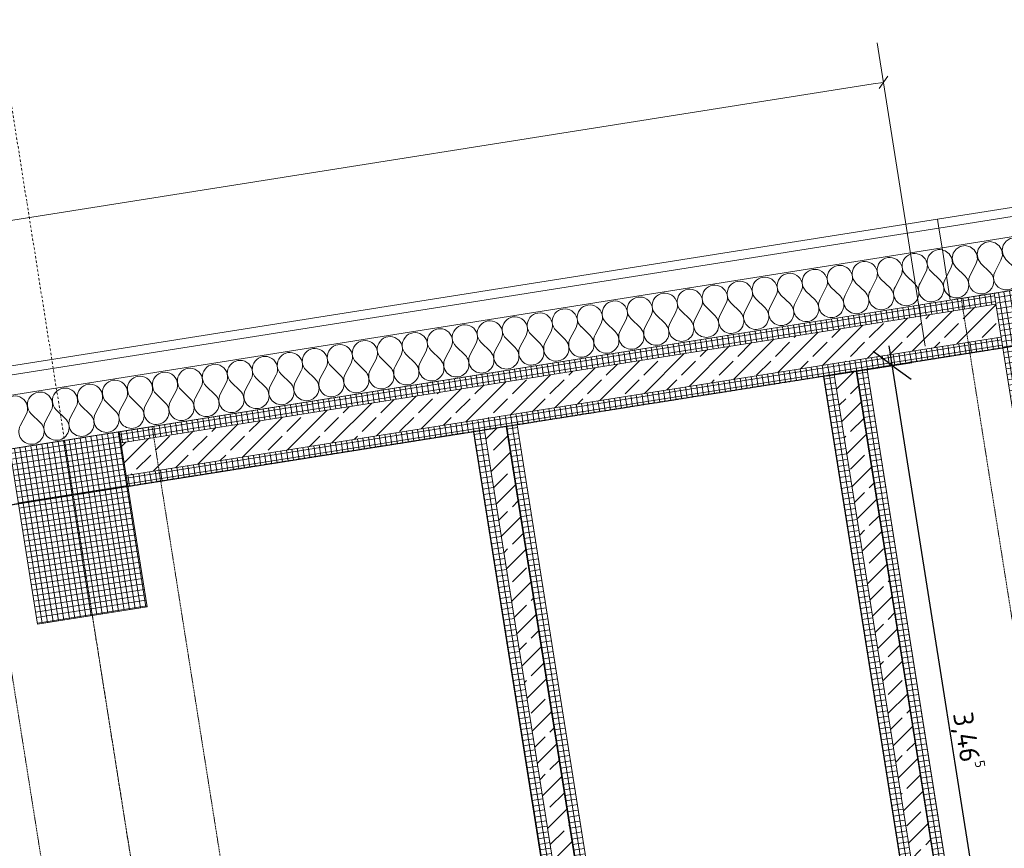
# Model space of a CAD drawing. Header units: millimetres. Extents: x 1523 to 74793, y -36705 to 10268.
# Tile 22 of 48: x 37019 to 41466, y -13805 to -10061. Entities that reach past the tile are written whole.
import ezdxf

# ---------------------------------------------------------------- set-up
doc = ezdxf.new("R2010")
doc.units = ezdxf.units.MM
for name, pattern in [('IMPORT-STRICHPUNKT _7_', [20, 10, -5, 0, -5]), ('IMPORT-VERDECKT _8_', [7.5, 5, -2.5]), ('Rasterlinie', [22.225, 12.7, -3.175, 3.175, -3.175]), ('Verdeckt 2x', [3.572, 2.3813, -1.1907])]:
    doc.linetypes.add(name, pattern=pattern)
for name, color, linetype, lineweight, true_color in [('00 A--Grünfassade', 7, 'Continuous', 13, 0x656565), ('10 A--Fassade', 7, 'Continuous', 13, 0x656565), ('90 A--Achsraster _1_50_', 7, 'IMPORT-STRICHPUNKT _7_', 13, 0x656565), ('Neubau_10 A--Stütze', 7, 'Continuous', 13, 0x656565), ('Neubau_10 A--Wand außen _tragend_', 7, 'Continuous', 13, 0x656565), ('Neubau_10 A--Wand innen _tragend_', 7, 'Continuous', 13, 0x656565), ('Neubau_20 A--Träger _ Deckenkonstruktion', 7, 'IMPORT-VERDECKT _8_', 13, 0x656565), ('Neubau_30 A--Träger _ Dachkonstruktion', 7, 'IMPORT-VERDECKT _8_', 13, 0x656565), ('Xref_706_5_--_ÜP_01_000_18_Übersichtsplan OG1_IFC 2025_01_13_dwg', 7, 'Continuous', 13, 0x767676), ('XX', 7, 'Continuous', 18, 0x804040)]:
    doc.layers.add(name, color=color, linetype=linetype, lineweight=lineweight, true_color=true_color)
for name, color, linetype, lineweight in [('Ax-50_BM-Bem', 7, 'Continuous', 9), ('Ax_BM-Bem', 7, 'Continuous', 9), ('S-GRID-____-OTLN', 7, 'Continuous', 9)]:
    doc.layers.add(name, color=color, linetype=linetype, lineweight=lineweight)
doc.styles.add('ISOCPEUR_2', font='isocpeur.ttf', dxfattribs={"height": 90})
doc.dimstyles.new('KI_1_8_mm_Isocpeur__cm_m__Aufrundung_auf_5_mm_ELT_Gesamtbemaßung_1', dxfattribs={"dimscale": 304.8, "dimtxt": 89.638306, "dimasz": 0.492126, "dimexe": 0.295276, "dimexo": 0.0625, "dimgap": 0.049213, "dimtad": 1, "dimlfac": 0.001, "dimrnd": 0.005, "dimzin": 0, "dimdsep": 46, "dimtxsty": 'ISOCPEUR_2', "dimblk1": 'OBLIQUE', "dimblk2": 'OBLIQUE', "dimsah": 1, "dimcen": 0.09, "dimdle": 0.295276, "dimadec": 0, "dimazin": 0, "dimtfac": 1, "dimtdec": 4, "dimtix": 1, "dimtmove": 0, "dimatfit": 3, "dimfxl": 0.984252, "dimfxlon": 1, "dimtvp": 1, "dimtfill": 1, "dimtolj": 1, "dimtzin": 0, "dimlwd": 25, "dimlwe": 25, "dimarcsym": 2})
pattern_1 = [(5.336, (0, 0), (-2.324905, 24.891662), []), (95.336, (0, 0), (24.891662, 2.324905), [])]
pattern_2 = [(131.336, (0, 0), (90.10192, 79.25683), []), (131.336, (-45.05, -39.63), (90.10192, 79.25683), [90, -30])]
pattern_3 = [(185.336, (0, 0), (-2.324905, 24.891662), []), (275.336, (0, 0), (24.891662, 2.324905), [])]
pattern_4 = [(275.336, (0, 0), (24.891662, 2.324905), []), (5.336, (0, 0), (-2.324905, 24.891662), [])]

# ---------------------------------------------------------------- blocks, each defined once
blk = doc.blocks.new('Xref_706_5_--_ÜP_01_000_15_Übersichtsplan OG1_IFC 2024_08_01_dwg__X244-41956779-SuD_1_OG gesamt Plot  - Blatt 2')
at = {"layer": '10 A--Fassade', "color": 9, "true_color": 0xcbcbcb}
for p, q in [((5806.1, -49420.2), (5818.3, -49428.5)), ((5775.3, -49487.7), (5819.3, -49451.3)), ((5776.3, -49510.5), (5823.6, -49542.6)), ((5780.6, -49601.8), (5824.6, -49565.4)), ((5781.6, -49624.7), (5828.9, -49656.8)), ((5785.9, -49716), (5830, -49679.6)), ((5787, -49738.8), (5834.2, -49770.9)), ((5791.2, -49830.1), (5835.3, -49793.8)), ((5792.3, -49853), (5839.5, -49885.1)), ((5796.5, -49944.3), (5840.6, -49907.9)), ((5797.6, -49967.1), (5844.9, -49999.3)), ((5801.9, -50058.5), (5845.9, -50022.1)), ((5802.9, -50081.3), (5850.2, -50113.4)), ((5807.2, -50172.6), (5851.2, -50136.3)), ((5808.2, -50195.5), (5855.5, -50227.6)), ((5812.5, -50286.8), (5856.6, -50250.4)), ((5813.6, -50309.6), (5860.8, -50341.7)), ((5817.8, -50401), (5861.9, -50364.6)), ((5818.9, -50423.8), (5866.1, -50455.9)), ((5823.1, -50515.1), (5867.2, -50478.7)), ((5824.2, -50538), (5871.5, -50570.1)), ((5828.5, -50629.3), (5872.5, -50592.9)), ((5829.5, -50652.1), (5876.8, -50684.2)), ((5833.8, -50743.4), (5877.8, -50707.1)), ((5834.8, -50766.3), (5882.1, -50798.4)), ((5839.1, -50857.6), (5883.2, -50821.2)), ((5840.2, -50880.4), (5887.4, -50912.6)), ((5844.4, -50971.8), (5888.5, -50935.4)), ((5845.5, -50994.6), (5892.7, -51026.7)), ((5849.7, -51085.9), (5893.8, -51049.6)), ((5850.8, -51108.8), (5898.1, -51140.9)), ((5855.1, -51200.1), (5899.1, -51163.7)), ((5856.1, -51222.9), (5903.4, -51255)), ((5860.4, -51314.3), (5904.4, -51277.9)), ((5861.4, -51337.1), (5908.7, -51369.2)), ((5865.7, -51428.4), (5909.8, -51392)), ((5866.8, -51451.2), (5914, -51483.4)), ((5871, -51542.6), (5915.1, -51506.2)), ((5872.1, -51565.4), (5919.3, -51597.5)), ((5876.3, -51656.7), (5920.4, -51620.4)), ((5877.4, -51679.6), (5924.7, -51711.7)), ((5881.7, -51770.9), (5925.7, -51734.5)), ((5882.7, -51793.7), (5930, -51825.9)), ((5887, -51885.1), (5931, -51848.7)), ((5888, -51907.9), (5935.3, -51940)), ((5892.3, -51999.2), (5936.4, -51962.8)), ((5893.4, -52022.1), (5940.6, -52054.2)), ((5897.6, -52113.4), (5941.7, -52077)), ((5898.7, -52136.2), (5945.9, -52168.3)), ((5902.9, -52227.5), (5947, -52191.2)), ((5904, -52250.4), (5951.3, -52282.5)), ((5908.3, -52341.7), (5952.3, -52305.3)), ((5909.3, -52364.5), (5956.6, -52396.7)), ((5913.6, -52455.9), (5957.6, -52419.5)), ((5914.6, -52478.7), (5961.9, -52510.8)), ((5918.9, -52570), (5963, -52533.7)), ((5920, -52592.9), (5967.2, -52625)), ((5924.2, -52684.2), (5968.3, -52647.8)), ((5925.3, -52707), (5972.5, -52739.1)), ((5929.5, -52798.4), (5973.6, -52762)), ((5930.6, -52821.2), (5977.9, -52853.3)), ((5934.9, -52912.5), (5978.9, -52876.1)), ((5935.9, -52935.3), (5983.2, -52967.5)), ((5940.2, -53026.7), (5984.2, -52990.3)), ((5941.2, -53049.5), (5988.5, -53081.6)), ((5945.5, -53140.8), (5989.6, -53104.5)), ((5946.6, -53163.7), (5993.8, -53195.8)), ((5950.8, -53255), (5994.9, -53218.6)), ((5951.9, -53277.8), (5999.1, -53310)), ((5956.1, -53369.2), (6000.2, -53332.8)), ((5957.2, -53392), (6004.5, -53424.1)), ((5961.5, -53483.3), (6005.5, -53446.9)), ((5962.5, -53506.2), (6009.8, -53538.3)), ((5966.8, -53597.5), (6010.8, -53561.1)), ((5967.8, -53620.3), (6015.1, -53652.4))]:
    blk.add_line(p, q, dxfattribs=at)
for centre, start, end in [((5738.9, -49443.6), 161.9109, 309.538), ((5850.4, -49381.2), 235.7982, 322.4582), ((5855.7, -49495.4), 2.6681, 129.538), ((5855.7, -49495.4), 235.7982, 2.6681), ((5744.2, -49557.8), 55.7982, 309.538), ((5861, -49609.5), 2.6681, 129.538), ((5749.5, -49671.9), 55.7982, 309.538), ((5861, -49609.5), 235.7982, 2.6681), ((5866.3, -49723.7), 2.6681, 129.538), ((5754.8, -49786.1), 55.7982, 309.538), ((5866.3, -49723.7), 235.7982, 2.6681), ((5871.7, -49837.8), 2.6681, 129.538), ((5760.2, -49900.2), 55.7982, 309.538), ((5871.7, -49837.8), 235.7982, 2.6681), ((5877, -49952), 2.6681, 129.538), ((5765.5, -50014.4), 55.7982, 309.538), ((5877, -49952), 235.7982, 2.6681), ((5882.3, -50066.2), 2.6681, 129.538), ((5770.8, -50128.6), 55.7982, 309.538), ((5882.3, -50066.2), 235.7982, 2.6681), ((5887.6, -50180.3), 2.6681, 129.538), ((5776.1, -50242.7), 55.7982, 309.538), ((5887.6, -50180.3), 235.7982, 2.6681), ((5892.9, -50294.5), 2.6681, 129.538), ((5892.9, -50294.5), 235.7982, 2.6681), ((5781.4, -50356.9), 55.7982, 309.538), ((5898.3, -50408.6), 2.6681, 129.538), ((5786.8, -50471), 55.7982, 309.538), ((5898.3, -50408.6), 235.7982, 2.6681), ((5903.6, -50522.8), 2.6681, 129.538), ((5792.1, -50585.2), 55.7982, 309.538), ((5903.6, -50522.8), 235.7982, 2.6681), ((5908.9, -50637), 2.6681, 129.538), ((5797.4, -50699.4), 55.7982, 309.538), ((5908.9, -50637), 235.7982, 2.6681), ((5914.2, -50751.1), 2.6681, 129.538), ((5802.7, -50813.5), 55.7982, 309.538), ((5914.2, -50751.1), 235.7982, 2.6681), ((5919.5, -50865.3), 2.6681, 129.538), ((5808, -50927.7), 55.7982, 309.538), ((5919.5, -50865.3), 235.7982, 2.6681), ((5924.9, -50979.5), 2.6681, 129.538), ((5813.4, -51041.9), 55.7982, 309.538), ((5924.9, -50979.5), 235.7982, 2.6681), ((5930.2, -51093.6), 2.6681, 129.538), ((5930.2, -51093.6), 235.7982, 2.6681), ((5818.7, -51156), 55.7982, 309.538), ((5935.5, -51207.8), 2.6681, 129.538), ((5824, -51270.2), 55.7982, 309.538), ((5935.5, -51207.8), 235.7982, 2.6681), ((5940.8, -51321.9), 2.6681, 129.538), ((5829.3, -51384.3), 55.7982, 309.538), ((5940.8, -51321.9), 235.7982, 2.6681), ((5946.1, -51436.1), 2.6681, 129.538), ((5834.6, -51498.5), 55.7982, 309.538), ((5946.1, -51436.1), 235.7982, 2.6681), ((5951.5, -51550.3), 2.6681, 129.538), ((5840, -51612.7), 55.7982, 309.538), ((5951.5, -51550.3), 235.7982, 2.6681), ((5956.8, -51664.4), 2.6681, 129.538), ((5845.3, -51726.8), 55.7982, 309.538), ((5956.8, -51664.4), 235.7982, 2.6681), ((5962.1, -51778.6), 2.6681, 129.538), ((5850.6, -51841), 55.7982, 309.538), ((5962.1, -51778.6), 235.7982, 2.6681), ((5967.4, -51892.8), 2.6681, 129.538), ((5967.4, -51892.8), 235.7982, 2.6681), ((5855.9, -51955.2), 55.7982, 309.538), ((5972.7, -52006.9), 2.6681, 129.538), ((5861.2, -52069.3), 55.7982, 309.538), ((5972.7, -52006.9), 235.7982, 2.6681), ((5978.1, -52121.1), 2.6681, 129.538), ((5866.6, -52183.5), 55.7982, 309.538), ((5978.1, -52121.1), 235.7982, 2.6681), ((5983.4, -52235.2), 2.6681, 129.538), ((5871.9, -52297.6), 55.7982, 309.538), ((5983.4, -52235.2), 235.7982, 2.6681), ((5988.7, -52349.4), 2.6681, 129.538), ((5877.2, -52411.8), 55.7982, 309.538), ((5988.7, -52349.4), 235.7982, 2.6681), ((5994, -52463.6), 2.6681, 129.538), ((5882.5, -52526), 55.7982, 309.538), ((5994, -52463.6), 235.7982, 2.6681), ((5999.3, -52577.7), 2.6681, 129.538), ((5887.8, -52640.1), 55.7982, 309.538), ((5999.3, -52577.7), 235.7982, 2.6681), ((6004.7, -52691.9), 2.6681, 129.538), ((6004.7, -52691.9), 235.7982, 2.6681), ((5893.2, -52754.3), 55.7982, 309.538), ((6010, -52806), 2.6681, 129.538), ((5898.5, -52868.4), 55.7982, 309.538), ((6010, -52806), 235.7982, 2.6681), ((6015.3, -52920.2), 2.6681, 129.538), ((6015.3, -52920.2), 235.7982, 2.6681), ((5903.8, -52982.6), 55.7982, 309.538), ((6020.6, -53034.4), 2.6681, 129.538), ((5909.1, -53096.8), 55.7982, 309.538), ((6020.6, -53034.4), 235.7982, 2.6681), ((6025.9, -53148.5), 2.6681, 129.538), ((5914.4, -53210.9), 55.7982, 309.538), ((6025.9, -53148.5), 235.7982, 2.6681), ((6031.3, -53262.7), 2.6681, 129.538), ((5919.8, -53325.1), 55.7982, 309.538), ((6031.3, -53262.7), 235.7982, 2.6681), ((6036.6, -53376.9), 2.6681, 129.538), ((5925.1, -53439.3), 55.7982, 309.538), ((6036.6, -53376.9), 235.7982, 2.6681), ((6041.9, -53491), 2.6681, 129.538), ((5930.4, -53553.4), 55.7982, 309.538), ((6041.9, -53491), 235.7982, 2.6681), ((6047.2, -53605.2), 2.6681, 129.538), ((5935.7, -53667.6), 55.7982, 309.538), ((6047.2, -53605.2), 235.7982, 2.6681)]:
    blk.add_arc(centre, 57.1, start, end, dxfattribs=at)
blk = doc.blocks.new('Xref_706_5_--_ÜP_01_000_15_Übersichtsplan OG1_IFC 2024_08_01_dwg__X251-41956786-SuD_1_OG gesamt Plot  - Blatt 2')
at = {"layer": '10 A--Fassade', "color": 9, "true_color": 0xcbcbcb, "flags": 128}
for points in [[(5611.3, -47827.5), (5607.9, -47836.5), (5609, -47859.4), (5618.9, -47879.9), (5636.1, -47895), (5657.8, -47902.1), (5680.6, -47900.1), (5700.8, -47889.4), (5744.8, -47853)], [(5750.2, -47967.2), (5706.1, -48003.6), (5685.9, -48014.3), (5663.2, -48016.3), (5641.4, -48009.2), (5624.2, -47994.1), (5614.3, -47973.5), (5613.3, -47950.7), (5621.2, -47929.3), (5636.9, -47912.7), (5657.9, -47903.6), (5680.8, -47903.4), (5701.8, -47912.2), (5749.1, -47944.4), (5763.2, -47951.3), (5778.7, -47954.2), (5794.4, -47952.7), (5809.1, -47947), (5821.7, -47937.4), (5831.2, -47924.8), (5836.9, -47910.1), (5838.3, -47894.4), (5835.4, -47878.9), (5828.4, -47864.8), (5817.8, -47853.2), (5804.4, -47844.9), (5789.2, -47840.5), (5773.4, -47840.5), (5758.3, -47844.8), (5744.8, -47853)], [(5731.6, -47821.9), (5743.8, -47830.2), (5757.9, -47837.2), (5773.4, -47840), (5789.1, -47838.5), (5803.8, -47832.8), (5816.4, -47823.3), (5820.5, -47817.8)], [(5760.8, -48195.5), (5716.7, -48231.9), (5696.6, -48242.6), (5673.8, -48244.6), (5652.1, -48237.5), (5634.9, -48222.4), (5625, -48201.8), (5623.9, -48179), (5631.9, -48157.6), (5647.6, -48141), (5668.5, -48131.9), (5691.4, -48131.8), (5712.5, -48140.6), (5759.7, -48172.7), (5773.9, -48179.7), (5789.4, -48182.5), (5805.1, -48181), (5819.8, -48175.3), (5832.3, -48165.8), (5841.8, -48153.2), (5847.5, -48138.5), (5848.9, -48122.8), (5846, -48107.3), (5839, -48093.2), (5828.4, -48081.5), (5815, -48073.2), (5799.9, -48068.8), (5784.1, -48068.8), (5768.9, -48073.1), (5755.5, -48081.4), (5711.4, -48117.7), (5691.2, -48128.5), (5668.5, -48130.4), (5646.8, -48123.3), (5629.6, -48108.3), (5619.6, -48087.7), (5618.6, -48064.9), (5626.5, -48043.4), (5642.3, -48026.9), (5663.2, -48017.8), (5686.1, -48017.6), (5707.2, -48026.4), (5754.4, -48058.5), (5768.6, -48065.5), (5784.1, -48068.4), (5799.8, -48066.9), (5814.4, -48061.1), (5827, -48051.6), (5836.5, -48039), (5842.2, -48024.3), (5843.6, -48008.6), (5840.7, -47993.1), (5833.7, -47979), (5823.1, -47967.3), (5809.7, -47959), (5794.5, -47954.7), (5778.8, -47954.7), (5763.6, -47958.9), (5750.2, -47967.2)], [(5895, -49416), (5900.3, -49409), (5906, -49394.2), (5907.5, -49378.5), (5904.6, -49363), (5897.5, -49348.9), (5886.9, -49337.3), (5873.5, -49329), (5858.4, -49324.6), (5842.6, -49324.6), (5827.4, -49328.9), (5814, -49337.1), (5769.9, -49373.5), (5749.8, -49384.2), (5727, -49386.2), (5705.3, -49379.1), (5688.1, -49364), (5678.2, -49343.5), (5677.1, -49320.6), (5685.1, -49299.2), (5700.8, -49282.6), (5721.7, -49273.5), (5744.6, -49273.4), (5765.7, -49282.2), (5812.9, -49314.3), (5827.1, -49321.3), (5842.6, -49324.1), (5858.3, -49322.6), (5873, -49316.9), (5885.5, -49307.4), (5895, -49294.8), (5900.7, -49280.1), (5902.1, -49264.4), (5899.2, -49248.9), (5892.2, -49234.8), (5881.6, -49223.1), (5868.2, -49214.8), (5853.1, -49210.5), (5837.3, -49210.4), (5822.1, -49214.7), (5808.7, -49223), (5764.6, -49259.4), (5744.4, -49270.1), (5721.7, -49272), (5700, -49264.9), (5682.8, -49249.9), (5672.8, -49229.3), (5671.8, -49206.5), (5679.7, -49185.1), (5695.5, -49168.5), (5716.4, -49159.4), (5739.3, -49159.2), (5760.4, -49168), (5807.6, -49200.1), (5821.8, -49207.1), (5837.3, -49210), (5853, -49208.5), (5867.6, -49202.7), (5880.2, -49193.2), (5889.7, -49180.6), (5895.4, -49165.9), (5896.8, -49150.2), (5893.9, -49134.7), (5886.9, -49120.6), (5876.3, -49109), (5862.9, -49100.6), (5847.7, -49096.3), (5832, -49096.3), (5816.8, -49100.5), (5803.4, -49108.8), (5759.3, -49145.2), (5739.1, -49155.9), (5716.4, -49157.9), (5694.6, -49150.8), (5677.4, -49135.7), (5667.5, -49115.1), (5666.5, -49092.3), (5674.4, -49070.9), (5690.1, -49054.3), (5711.1, -49045.2), (5734, -49045.1), (5755, -49053.9), (5802.3, -49086), (5816.4, -49093), (5831.9, -49095.8), (5847.6, -49094.3), (5862.3, -49088.6), (5874.9, -49079.1), (5884.4, -49066.5), (5890.1, -49051.8), (5891.5, -49036.1), (5888.6, -49020.6), (5881.6, -49006.4), (5871, -48994.8), (5857.6, -48986.5), (5842.4, -48982.1), (5826.6, -48982.1), (5811.5, -48986.4), (5798, -48994.7), (5754, -49031), (5733.8, -49041.8), (5711, -49043.7), (5689.3, -49036.6), (5672.1, -49021.6), (5662.2, -49001), (5661.1, -48978.2), (5669.1, -48956.7), (5684.8, -48940.1), (5705.8, -48931.1), (5728.6, -48930.9), (5749.7, -48939.7), (5797, -48971.8), (5811.1, -48978.8), (5826.6, -48981.6), (5842.3, -48980.2), (5857, -48974.4), (5869.6, -48964.9), (5879.1, -48952.3), (5884.7, -48937.6), (5886.2, -48921.9), (5883.3, -48906.4), (5876.3, -48892.3), (5865.6, -48880.6), (5852.2, -48872.3), (5837.1, -48868), (5821.3, -48867.9), (5806.2, -48872.2), (5792.7, -48880.5), (5748.7, -48916.9), (5728.5, -48927.6), (5705.7, -48929.6), (5684, -48922.5), (5666.8, -48907.4), (5656.9, -48886.8), (5655.8, -48864), (5663.8, -48842.6), (5679.5, -48826), (5700.5, -48816.9), (5723.3, -48816.7), (5744.4, -48825.5), (5791.7, -48857.7), (5805.8, -48864.6), (5821.3, -48867.5), (5837, -48866), (5851.7, -48860.3), (5864.3, -48850.7), (5873.7, -48838.1), (5879.4, -48823.4), (5880.9, -48807.7), (5878, -48792.2), (5870.9, -48778.1), (5860.3, -48766.5), (5846.9, -48758.2), (5831.8, -48753.8), (5816, -48753.8), (5800.8, -48758.1), (5787.4, -48766.3), (5743.3, -48802.7), (5723.2, -48813.4), (5700.4, -48815.4), (5678.7, -48808.3), (5661.5, -48793.2), (5651.6, -48772.7), (5650.5, -48749.8), (5658.5, -48728.4), (5674.2, -48711.8), (5695.1, -48702.7), (5718, -48702.6), (5739.1, -48711.4), (5786.3, -48743.5), (5800.5, -48750.5), (5816, -48753.3), (5831.7, -48751.8), (5846.4, -48746.1), (5858.9, -48736.6), (5868.4, -48724), (5874.1, -48709.3), (5875.5, -48693.6), (5872.6, -48678.1), (5865.6, -48664), (5855, -48652.3), (5841.6, -48644), (5826.5, -48639.7), (5810.7, -48639.6), (5795.5, -48643.9), (5782.1, -48652.2), (5738, -48688.5), (5717.8, -48699.3), (5695.1, -48701.2), (5673.4, -48694.1), (5656.2, -48679.1), (5646.2, -48658.5), (5645.2, -48635.7), (5653.1, -48614.2), (5668.9, -48597.7), (5689.8, -48588.6), (5712.7, -48588.4), (5733.8, -48597.2), (5781, -48629.3), (5795.2, -48636.3), (5810.7, -48639.2), (5826.4, -48637.7), (5841, -48631.9), (5853.6, -48622.4), (5863.1, -48609.8), (5868.8, -48595.1), (5870.2, -48579.4), (5867.3, -48563.9), (5860.3, -48549.8), (5849.7, -48538.1), (5836.3, -48529.8), (5821.1, -48525.5), (5805.4, -48525.5), (5790.2, -48529.7), (5776.8, -48538), (5732.7, -48574.4), (5712.5, -48585.1), (5689.8, -48587.1), (5668, -48580), (5650.8, -48564.9), (5640.9, -48544.3), (5639.9, -48521.5), (5647.8, -48500.1), (5663.5, -48483.5), (5684.5, -48474.4), (5707.4, -48474.2), (5728.4, -48483.1), (5775.7, -48515.2), (5789.8, -48522.2), (5805.3, -48525), (5821, -48523.5), (5835.7, -48517.8), (5848.3, -48508.3), (5857.8, -48495.7), (5863.5, -48481), (5864.9, -48465.3), (5862, -48449.8), (5855, -48435.6), (5844.4, -48424), (5831, -48415.7), (5815.8, -48411.3), (5800, -48411.3), (5784.9, -48415.6), (5771.4, -48423.8), (5727.4, -48460.2), (5707.2, -48470.9), (5684.4, -48472.9), (5662.7, -48465.8), (5645.5, -48450.8), (5635.6, -48430.2), (5634.5, -48407.3), (5642.5, -48385.9), (5658.2, -48369.3), (5679.2, -48360.2), (5702, -48360.1), (5723.1, -48368.9), (5770.4, -48401), (5784.5, -48408), (5800, -48410.8), (5815.7, -48409.3), (5830.4, -48403.6), (5843, -48394.1), (5852.5, -48381.5), (5858.1, -48366.8), (5859.6, -48351.1), (5856.7, -48335.6), (5849.7, -48321.5), (5839, -48309.8), (5825.7, -48301.5), (5810.5, -48297.2), (5794.7, -48297.1), (5779.6, -48301.4), (5766.1, -48309.7), (5722.1, -48346.1), (5701.9, -48356.8), (5679.1, -48358.8), (5657.4, -48351.6), (5640.2, -48336.6), (5630.3, -48316), (5629.2, -48293.2), (5637.2, -48271.8), (5652.9, -48255.2), (5673.9, -48246.1), (5696.7, -48245.9), (5717.8, -48254.7), (5765.1, -48286.8), (5779.2, -48293.8), (5794.7, -48296.7), (5810.4, -48295.2), (5825.1, -48289.5), (5837.7, -48279.9), (5847.1, -48267.3), (5852.8, -48252.6), (5854.3, -48236.9), (5851.4, -48221.4), (5844.3, -48207.3), (5833.7, -48195.7), (5820.3, -48187.3), (5805.2, -48183), (5789.4, -48183), (5774.2, -48187.3), (5760.8, -48195.5)], [(5685.8, -49425.8), (5690.4, -49413.4), (5706.1, -49396.8), (5727.1, -49387.7), (5749.9, -49387.5), (5771, -49396.3), (5806.1, -49420.2)]]:
    blk.add_lwpolyline(points, dxfattribs=at)
blk = doc.blocks.new('Xref_706_5_--_ÜP_01_000_15_Übersichtsplan OG1_IFC 2024_08_01_dwg_Standard-Rastermarker_7-41957088-SuD_1_OG gesamt Plot  - Blatt 2')
at = {"layer": '90 A--Achsraster _1_50_', "color": 9, "true_color": 0xcbcbcb}
blk.add_line((38626.4, 0), (93805.6, 0), dxfattribs=at)
blk = doc.blocks.new('Xref_706_5_--_ÜP_01_000_15_Übersichtsplan OG1_IFC 2024_08_01_dwg_Standard-Rastermarker_12-V4-SuD_1_OG gesamt Plot  - Blatt 2')
at = {"layer": '90 A--Achsraster _1_50_', "color": 9, "true_color": 0xcbcbcb}
blk.add_line((0, 0), (28500, 0), dxfattribs=at)
blk = doc.blocks.new('Xref_706_5_--_ÜP_01_000_15_Übersichtsplan OG1_IFC 2024_08_01_dwg_ARROWHEAD_6-41956924-SuD_1_OG gesamt Plot  - Blatt 2')
at = {"layer": '00 A--Grünfassade', "color": 9, "true_color": 0xcbcbcb}
for p, q in [((0, 0), (-1000, 0)), ((-500, -500), (500, 500))]:
    blk.add_line(p, q, dxfattribs=at)
blk = doc.blocks.new('Xref_706_5_--_ÜP_01_000_18_Übersichtsplan OG1_IFC 2025_01_13_dwg-35464460-SuD_1_OG gesamt Plot  - Blatt 2')
at = {"layer": 'Neubau_10 A--Stütze', "true_color": 0xcbcbcb}
h = blk.add_hatch(dxfattribs=at)
h.set_pattern_fill('FP_19', color=9, style=0, pattern_type=2)
h.set_pattern_definition([(5.336, (8190.196, -48887.068), (-2.3249, 24.89166), []), (275.336, (8190.196, -48887.068), (24.89166, 2.3249), [])])
h.paths.add_polyline_path([(8986.7, -48812.7), (8940.2, -48314.8), (8143.7, -48389.2), (8190.2, -48887.1), (8439.1, -48863.8)])
h = blk.add_hatch(dxfattribs=at)
h.set_pattern_fill('FP_10', color=9, style=0, pattern_type=2)
h.set_pattern_definition([(5.336, (8608.7, -53367.565), (-2.3249, 24.89166), []), (275.336, (8608.7, -53367.565), (24.89166, 2.3249), [])])
h.paths.add_polyline_path([(9405.2, -53293.2), (9358.7, -52795.3), (8612, -52865.1), (8612, -52865.1), (8562.2, -52869.7), (8608.7, -53367.6), (8857.6, -53344.3)])
at = {"layer": 'Neubau_10 A--Wand außen _tragend_', "true_color": 0xcbcbcb}
h = blk.add_hatch(dxfattribs=at)
h.set_pattern_fill('FP_6', color=9, style=0, pattern_type=2)
h.set_pattern_definition(pattern_2)
h.paths.add_polyline_path([(8761.3, -52851.1), (8389.3, -48868.5), (8240, -48882.4), (8612, -52865.1)])
h = blk.add_hatch(dxfattribs=at)
h.set_pattern_fill('FP_3', color=9, style=0, pattern_type=2)
h.set_pattern_definition(pattern_4)
h.paths.add_polyline_path([(8811.1, -52846.5), (8439.1, -48863.8), (8389.3, -48868.5), (8761.3, -52851.1)])
h = blk.add_hatch(dxfattribs=at)
h.set_pattern_fill('FP_3', color=9, style=0, pattern_type=2)
h.set_pattern_definition(pattern_4)
h.paths.add_polyline_path([(8612, -52865.1), (8240, -48882.4), (8190.2, -48887.1), (8562.2, -52869.7)])
at = {"layer": 'Neubau_10 A--Wand innen _tragend_', "true_color": 0xcbcbcb}
h = blk.add_hatch(dxfattribs=at)
h.set_pattern_fill('FP_2', color=9, style=0, pattern_type=2)
h.set_pattern_definition(pattern_1)
h.paths.add_polyline_path([(11687.6, -49233.3), (11682.9, -49183.5), (8496.8, -49481.1), (8501.4, -49530.9), (11679.7, -49234)])
h = blk.add_hatch(dxfattribs=at)
h.set_pattern_fill('FP_6', color=9, style=0, pattern_type=2)
h.set_pattern_definition(pattern_2)
h.paths.add_polyline_path([(11597.3, -49342.2), (11588, -49242.6), (8501.4, -49530.9), (8510.7, -49630.5), (11581.5, -49343.7)])
h = blk.add_hatch(dxfattribs=at)
h.set_pattern_fill('FP_2', color=9, style=0, pattern_type=2)
h.set_pattern_definition(pattern_1)
h.paths.add_polyline_path([(11552.2, -49396.6), (11547.5, -49346.8), (8510.7, -49630.5), (8515.4, -49680.3), (11544.3, -49397.3)])
h = blk.add_hatch(dxfattribs=at)
h.set_pattern_fill('FP_7', color=9, style=0, pattern_type=2)
h.set_pattern_definition(pattern_3)
h.paths.add_polyline_path([(11687, -50840.3), (11682.4, -50790.5), (8645.6, -51074.2), (8650.2, -51124), (11679.1, -50841.1)])
h = blk.add_hatch(dxfattribs=at)
h.set_pattern_fill('FP_6', color=9, style=0, pattern_type=2)
h.set_pattern_definition(pattern_2)
h.paths.add_polyline_path([(11746.1, -50935.2), (11736.8, -50835.7), (8650.2, -51124), (8659.5, -51223.5), (11730.3, -50936.7)])
h = blk.add_hatch(dxfattribs=at)
h.set_pattern_fill('FP_7', color=9, style=0, pattern_type=2)
h.set_pattern_definition(pattern_3)
h.paths.add_polyline_path([(11850.3, -50975.7), (11845.7, -50925.9), (8659.5, -51223.5), (8664.2, -51273.3), (11842.4, -50976.5)])
at = {"layer": '00 A--Grünfassade', "color": 9, "true_color": 0xc5e1aa}
for p, q in [((8408.9, -49212.1), (7028, -49341.1)), ((7211.7, -49371.7), (9227.6, -70953.7))]:
    blk.add_line(p, q, dxfattribs=at)
at = {"layer": '10 A--Fassade', "color": 9, "true_color": 0xcbcbcb}
blk.add_line((10379.9, -72330.1), (8208.8, -49086.2), dxfattribs=at)
at = {"layer": '10 A--Fassade', "color": 9, "true_color": 0xcbcbcb, "flags": 128}
for points in [[(10137.4, -72314.5), (7969.8, -49108.5), (7821, -47515.4), (5446.7, -22096.1), (5323, -20771.9), (5005.7, -17374.5)], [(10046.5, -72308.7), (7880.2, -49116.9), (7731.4, -47523.8), (5357.1, -22104.5), (5317.3, -22108.2), (5680, -25991.3), (5773, -26986.9)], [(7756.7, -48224.5), (7840.4, -49120.6), (7880.2, -49116.9), (7969.8, -49108.5), (8208.8, -49086.2), (8060, -47493.1), (7821, -47515.4), (7731.4, -47523.8), (7691.6, -47527.5), (7728.8, -47925.8), (7756.7, -48224.5)], [(8208.8, -49086.2), (7969.8, -49108.5), (7880.2, -49116.9), (7840.4, -49120.6), (8979.6, -61317.2), (9002.9, -61566.1), (10006.1, -72306.1)]]:
    blk.add_lwpolyline(points, dxfattribs=at)
at = {"layer": 'Neubau_10 A--Stütze', "color": 9, "true_color": 0xcbcbcb, "flags": 128}
for points in [[(8986.7, -48812.7), (8940.2, -48314.8), (8143.7, -48389.2), (8190.2, -48887.1)], [(9405.2, -53293.2), (9358.7, -52795.3), (8562.2, -52869.7), (8608.7, -53367.6)]]:
    blk.add_lwpolyline(points, close=True, dxfattribs=at)
at = {"layer": 'Neubau_10 A--Wand außen _tragend_', "color": 9, "true_color": 0xcbcbcb}
for p, q in [((8389.3, -48868.5), (8761.3, -52851.1)), ((8811.1, -52846.5), (8439.1, -48863.8)), ((8190.2, -48887.1), (8562.2, -52869.7)), ((8240, -48882.4), (8612, -52865.1))]:
    blk.add_line(p, q, dxfattribs=at)
at = {"layer": 'Neubau_10 A--Wand innen _tragend_', "color": 9, "true_color": 0xcbcbcb, "flags": 128}
blk.add_lwpolyline([(11850.3, -50975.7), (11900.1, -50971.1), (11737.3, -49228.7), (11732.7, -49178.9), (8496.8, -49481.1), (8501.4, -49530.9), (8510.7, -49630.5), (8515.4, -49680.3), (11552.2, -49396.6), (11682.4, -50790.5), (8645.6, -51074.2), (8650.2, -51124), (8659.5, -51223.5), (8664.2, -51273.3)], close=True, dxfattribs=at)
for points in [[(8501.4, -49530.9), (11687.6, -49233.3), (11696.9, -49332.9), (11845.7, -50925.9), (11746.1, -50935.2), (8659.5, -51223.5)], [(8650.2, -51124), (11687, -50840.3), (11736.8, -50835.7), (11601.9, -49392), (11597.3, -49342.2), (8510.7, -49630.5)]]:
    blk.add_lwpolyline(points, dxfattribs=at)
at = {"layer": 'Neubau_20 A--Träger _ Deckenkonstruktion', "color": 9, "true_color": 0xcbcbcb}
blk.add_line((8585.5, -53118.6), (16919.2, -52340.2), dxfattribs=at)
at = {"layer": 'Neubau_20 A--Träger _ Deckenkonstruktion', "color": 9, "true_color": 0xcbcbcb, "flags": 128}
blk.add_lwpolyline([(12879.4, -52315.8), (12247.1, -52374.9), (12321.5, -53171.4), (8622.7, -53516.9), (8548.3, -52720.4), (12247.1, -52374.9)], dxfattribs=at)
at = {"layer": 'Neubau_30 A--Träger _ Dachkonstruktion', "color": 9, "true_color": 0xcbcbcb, "flags": 128}
blk.add_lwpolyline([(12759.6, -47807.4), (12460.9, -47835.3), (11828.6, -47894.4), (11903, -48690.9), (8204.1, -49036.4), (8129.7, -48239.9), (11828.6, -47894.4)], dxfattribs=at)
for name, p, rotation in [('Xref_706_5_--_ÜP_01_000_15_Übersichtsplan OG1_IFC 2024_08_01_dwg_Standard-Rastermarker_7-41957088-SuD_1_OG gesamt Plot  - Blatt 2', (14224.8, -110805.2), 95.33628353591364), ('Xref_706_5_--_ÜP_01_000_15_Übersichtsplan OG1_IFC 2024_08_01_dwg__X251-41956786-SuD_1_OG gesamt Plot  - Blatt 2', (0, 0), 2.668141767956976), ('Xref_706_5_--_ÜP_01_000_15_Übersichtsplan OG1_IFC 2024_08_01_dwg__X244-41956779-SuD_1_OG gesamt Plot  - Blatt 2', (0, 0), 2.668141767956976), ('Xref_706_5_--_ÜP_01_000_15_Übersichtsplan OG1_IFC 2024_08_01_dwg_Standard-Rastermarker_12-V4-SuD_1_OG gesamt Plot  - Blatt 2', (29970.5, -51121.2), 185.3362835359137)]:
    blk.add_blockref(name, p, dxfattribs=dict(rotation=rotation))
at = {"xscale": 0.04750000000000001, "yscale": 0.04750000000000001, "zscale": 0.04750000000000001, "rotation": 95.33628363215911}
blk.add_blockref('Xref_706_5_--_ÜP_01_000_15_Übersichtsplan OG1_IFC 2024_08_01_dwg_ARROWHEAD_6-41956924-SuD_1_OG gesamt Plot  - Blatt 2', (7207.3, -49324.4), dxfattribs=at)
blk = doc.blocks.new('DIMBLOCK15-SuD_1_OG gesamt Plot  - Blatt 2')
at = {"layer": 'Ax-50_BM-Bem', "lineweight": 25}
for p, q in [((36515.2, -12327.3), (36429.4, -12265)), ((37057.2, -15749.7), (36501.1, -12238.4)), ((36218.9, -12374.2), (36604.1, -12313.2)), ((36515.2, -12327.3), (36218.9, -12374.2)), ((36515.2, -12327.3), (36601, -12389.7)), ((37057.2, -15749.7), (36971.4, -15687.3)), ((37353.5, -15702.8), (36968.4, -15763.8)), ((37057.2, -15749.7), (37353.5, -15702.8)), ((37057.2, -15749.7), (37143.1, -15812))]:
    blk.add_line(p, q, dxfattribs=at)
at = {"layer": 'Ax-50_BM-Bem', "color": 0, "lineweight": 25, "insert": (36896, -13884.1), "char_height": 90, "width": 324.843, "attachment_point": 1, "rotation": 279, "line_spacing_factor": 1.149209, "style": 'ISOCPEUR_2', "bg_fill": 3, "box_fill_scale": 1.25, "bg_fill_color": 256, "bg_fill_true_color": 13158600, "bg_fill_transparency": 0}
blk.add_mtext('3,46\\A2\\H0.5x;\\S5^  ;\\H2x;', dxfattribs=at)
blk = doc.blocks.new('_Oblique')
at = {"color": 0, "linetype": 'ByBlock', "lineweight": -2}
blk.add_line((-0.5, -0.5), (0.5, 0.5), dxfattribs=at)
blk = doc.blocks.new('DIMBLOCK18-SuD_1_OG gesamt Plot  - Blatt 2')
at = {"layer": 'Ax-50_BM-Bem', "lineweight": 25}
for p, q in [((40959.8, -11623.4), (40874, -11561)), ((41501.8, -15045.7), (40945.7, -11534.5)), ((40663.5, -11670.3), (41048.7, -11609.3)), ((40959.8, -11623.4), (40663.5, -11670.3)), ((40959.8, -11623.4), (41045.6, -11685.7)), ((41501.8, -15045.7), (41416, -14983.4)), ((41798.1, -14998.8), (41412.9, -15059.8)), ((41501.8, -15045.7), (41798.1, -14998.8)), ((41501.8, -15045.7), (41587.7, -15108.1))]:
    blk.add_line(p, q, dxfattribs=at)
at = {"layer": 'Ax-50_BM-Bem', "color": 0, "lineweight": 25, "insert": (41340.6, -13180.1), "char_height": 90, "width": 324.843, "attachment_point": 1, "rotation": 279, "line_spacing_factor": 1.149209, "style": 'ISOCPEUR_2', "bg_fill": 3, "box_fill_scale": 1.25, "bg_fill_color": 256, "bg_fill_true_color": 13158600, "bg_fill_transparency": 0}
blk.add_mtext('3,46\\A2\\H0.5x;\\S5^  ;\\H2x;', dxfattribs=at)

msp = doc.modelspace()

# ---------------------------------------------------------------- linework, layer by layer
at = {"layer": 'S-GRID-____-OTLN', "linetype": 'Rasterlinie', "lineweight": 25}
msp.add_line((73944.576, -6399.075), (16884.88, -15436.443), dxfattribs=at)
at = {"layer": 'XX', "color": 9, "linetype": 'Verdeckt 2x', "true_color": 0xc0c0c0}
for p, q in [((40846.661, -11641.27), (46397.492, -10762.104)), ((41355.073, -14851.257), (40846.661, -11641.27)), ((24174.482, -14281.883), (39068.822, -11922.852)), ((39068.822, -11922.852), (39577.234, -15132.839))]:
    msp.add_line(p, q, dxfattribs=at)

# ---------------------------------------------------------------- block references
at = {"layer": 'Xref_706_5_--_ÜP_01_000_18_Übersichtsplan OG1_IFC 2025_01_13_dwg', "color": 9, "true_color": 0xcbcbcb, "rotation": 273.6637164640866}
msp.add_blockref('Xref_706_5_--_ÜP_01_000_18_Übersichtsplan OG1_IFC 2025_01_13_dwg-35464460-SuD_1_OG gesamt Plot  - Blatt 2', (89683.753, 0.01), dxfattribs=at)

# ---------------------------------------------------------------- next in the draw order: dimensions: what is measured, and where the dimension line sits
at = {"layer": 'Ax_BM-Bem', "lineweight": 25}
for base, p1, p2, picture, middle in [((40959.79, -11623.352), (41798.147, -14998.796), (40663.483, -11670.282), 'DIMBLOCK18-SuD_1_OG gesamt Plot  - Blatt 2', (41298.966, -13323.745)), ((36515.192, -12327.307), (37353.55, -15702.751), (36218.886, -12374.237), 'DIMBLOCK15-SuD_1_OG gesamt Plot  - Blatt 2', (36854.368, -14027.7))]:
    dim = msp.add_linear_dim(base=base, p1=p1, p2=p2, angle=279, text='\\A1;3,46\\Q;{\\A1;{\\H0.5x;\\S5^ ;}}', dimstyle='KI_1_8_mm_Isocpeur__cm_m__Aufrundung_auf_5_mm_ELT_Gesamtbemaßung_1', override={"dimpost": '<>', "dimfxl": 3516.598435}, dxfattribs=at)
    dim.commit()
    dim.dimension.update_dxf_attribs({"geometry": picture, "text_midpoint": middle})

doc.saveas('drawing.dxf')
